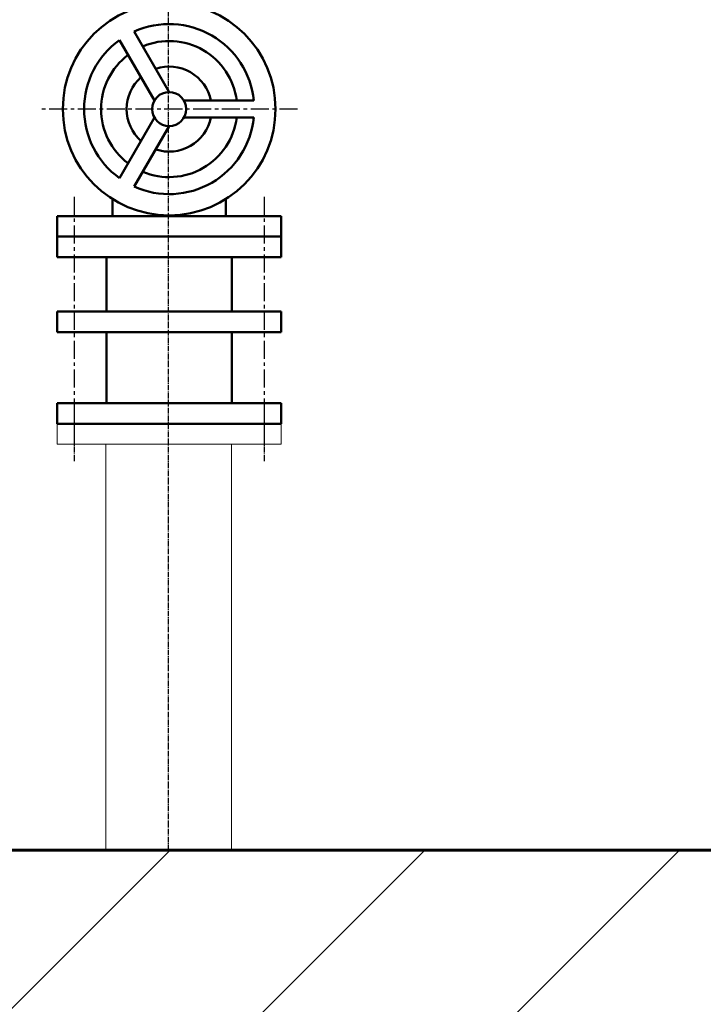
# Model space of a CAD drawing. Header units: millimetres. Extents: x 452087 to 582075, y 10891 to 81641.
# Tile 15 of 46: x 486958 to 488163, y 33964 to 35701. Entities that reach past the tile are written whole.
import ezdxf

# ---------------------------------------------------------------- set-up
doc = ezdxf.new("R2010")
doc.units = ezdxf.units.MM
doc.linetypes.add('AM_DIN_G_W050', pattern=[13.75, 9.75, -1.5, 1, -1.5])
doc.linetypes.add('CENTER', pattern=[50.8, 31.75, -6.35, 6.35, -6.35])
doc.layers.get('Defpoints').update_dxf_attribs({"color": 8})
for name, color, linetype, lineweight in [('AM_0', 7, 'Continuous', 50), ('AM_7', 4, 'AM_DIN_G_W050', 25), ('KONTURE', 7, 'Continuous', 0), ('ГТО-2_Бетон 0.6', 2, 'Continuous', 60), ('ГТО-2_Бетон_060', 3, 'Continuous', 60)]:
    doc.layers.add(name, color=color, linetype=linetype, lineweight=lineweight)
doc.layers.add('AXIS', color=4, linetype='CENTER')
doc.layers.add('ГТО-2_Размеры', color=7, linetype='Continuous')
doc.layers.add('ГТО-2_Штриховка_018', color=7, linetype='Continuous', lineweight=18, true_color=0x6b6b6b)
doc.styles.add('MOSOBL (isocpeur)', font='isocpeur.ttf')
doc.styles.add('RomanS', font='romans.shx', dxfattribs={"width": 0.7})
doc.dimstyles.new('MOSOBL 1-100 (мм)', dxfattribs={"dimscale": 100, "dimtxt": 3, "dimasz": 2, "dimexe": 1.25, "dimexo": 0.625, "dimtad": 1, "dimdec": 0, "dimzin": 9, "dimtxsty": 'RomanS', "dimblk": 'ARCHTICK', "dimcen": 2.5, "dimdle": 1.25, "dimclrd": 7, "dimclre": 7, "dimclrt": 2, "dimadec": 0, "dimazin": 0, "dimtfac": 1, "dimtdec": 0, "dimtmove": 1, "dimatfit": 3, "dimfxl": 1, "dimtfill": 1, "dimlwd": 25, "dimlwe": 25, "dimarcsym": 0})

# ---------------------------------------------------------------- blocks, each defined once
blk = doc.blocks.new('_ArchTick')
at = {"color": 0, "linetype": 'ByBlock', "const_width": 0.15}
blk.add_lwpolyline([(-0.5, -0.5), (0.5, 0.5)], dxfattribs=at)
blk = doc.blocks.new('*D527')
at = {"layer": 'Defpoints', "color": 0, "transparency": 16777216}
for p in [(470918.6, 33981.6), (506520.6, 28767), (470918.6, 26375.7)]:
    blk.add_point(p, dxfattribs=at)
at = {"layer": 'ГТО-2_Размеры', "color": 7, "lineweight": 25, "transparency": 16777216}
for p, q in [((470918.6, 33919.1), (470918.6, 26250.7)), ((506520.6, 28704.5), (506520.6, 26250.7)), ((506645.6, 26375.7), (470793.6, 26375.7))]:
    blk.add_line(p, q, dxfattribs=at)
at = {"layer": 'ГТО-2_Размеры', "color": 7, "lineweight": 25, "transparency": 16777216, "xscale": 200, "yscale": 200, "zscale": 200, "rotation": 180}
blk.add_blockref('_ArchTick', (470918.6, 26375.7), dxfattribs=at)
at = {"layer": 'ГТО-2_Размеры', "color": 7, "lineweight": 25, "transparency": 16777216, "xscale": 200, "yscale": 200, "zscale": 200}
blk.add_blockref('_ArchTick', (506520.6, 26375.7), dxfattribs=at)
at = {"layer": 'ГТО-2_Размеры', "color": 2, "transparency": 16777216, "insert": (488719.6, 26588.2), "char_height": 300, "attachment_point": 5, "style": 'MOSOBL (isocpeur)', "bg_fill": 3, "box_fill_scale": 1.1, "bg_fill_color": 256, "bg_fill_true_color": 13158600, "bg_fill_transparency": 0}
blk.add_mtext('35600', dxfattribs=at)
blk = doc.blocks.new('_гто-2_рев 4')
blk.add_line((3300, -2800.1), (1038.6, -2800))
at = {"layer": 'AM_0'}
for p, q in [((3061.1, -1356.2), (2999.5, -1463)), ((3087.1, -1371.2), (3025.5, -1478)), ((2850.3, -1478), (2973.5, -1478)), ((2850.3, -1508), (2973.5, -1508)), ((3087.1, -1614.7), (3025.5, -1508)), ((3061.1, -1629.7), (2999.5, -1523)), ((2899.5, -1651.6), (2899.5, -1682)), ((3099.5, -1651.6), (3099.5, -1682)), ((2802, -1754), (2802, -1682)), ((2802, -1682), (3197, -1682)), ((3197, -1754), (3197, -1682)), ((2802, -1718), (3197, -1718)), ((2802, -1754), (3197, -1754)), ((2888.8, -1850.3), (2888.8, -1754)), ((3110.2, -1850.3), (3110.2, -1754)), ((2802, -1886.3), (2802, -1850.3)), ((2802, -1850.3), (3197, -1850.3)), ((3197, -1886.3), (3197, -1850.3)), ((2802, -1886.3), (3197, -1886.3)), ((2888.8, -2012), (2888.8, -1886.3)), ((3110.2, -2012), (3110.2, -1886.3)), ((2802, -2012), (3197, -2012)), ((2802, -2048), (2802, -2012)), ((3197, -2048), (3197, -2012)), ((2802, -2048), (3197, -2048))]:
    blk.add_line(p, q, dxfattribs=at)
for radius in [187.5, 30]:
    blk.add_circle((2999.5, -1493), radius, dxfattribs=at)
for radius, start, end in [(150, 65.7392, 174.2608), (150, 305.7392, 54.2608), (120, 67.1808, 172.8192), (120, 307.1808, 52.8192), (75, 71.537, 168.463), (75, 311.537, 48.463), (150, 185.7392, 294.2608), (120, 187.1808, 292.8192), (75, 191.537, 288.463)]:
    blk.add_arc((2999.5, -1493), radius, start, end, dxfattribs=at)
at = {"layer": 'AM_7'}
for p, q in [((3000.5, -2800.1), (3000.5, -923)), ((2832, -2020.2), (2832, -2113.8)), ((3167, -2020.2), (3167, -2113.8))]:
    blk.add_line(p, q, dxfattribs=at)
at = {"layer": 'AXIS'}
for p, q in [((2773.1, -1493), (3226, -1493)), ((2832, -1647.7), (2832, -2113.8)), ((3167, -1647.7), (3167, -2113.8))]:
    blk.add_line(p, q, dxfattribs=at)
at = {"layer": 'KONTURE'}
for p, q in [((2802, -2048), (3197, -2048)), ((2802, -2084), (2802, -2048)), ((3197, -2084), (3197, -2048)), ((2802, -2084), (3197, -2084)), ((2889.7, -2800.1), (2889.7, -2084)), ((3111.2, -2800.1), (3111.2, -2084))]:
    blk.add_line(p, q, dxfattribs=at)

msp = doc.modelspace()

# ---------------------------------------------------------------- linework, layer by layer
at = {"layer": 'ГТО-2_Бетон_060'}
msp.add_lwpolyline([(489216.5, 34236.2), (486920.6, 34236.1)], dxfattribs=at)

# ---------------------------------------------------------------- dimensions: what is measured, and where the dimension line sits
at = {"layer": 'ГТО-2_Размеры'}
dim = msp.add_linear_dim(base=(470918.6, 26375.7), p1=(506520.6, 28767), p2=(470918.6, 33981.6), angle=180, text='35600', dimstyle='MOSOBL 1-100 (мм)', override={"dimtxsty": 'MOSOBL (isocpeur)'}, dxfattribs=at)
dim.commit()
dim.dimension.update_dxf_attribs({"geometry": '*D527', "text_midpoint": (488719.6, 26588.2)})

# ---------------------------------------------------------------- next in the draw order: hatches: boundary and pattern name
at = {"layer": 'ГТО-2_Штриховка_018'}
h = msp.add_hatch(dxfattribs=at)
h.set_pattern_fill('ANSI35', color=256, scale=100)
h.set_pattern_definition([(45, (-128275, -56814.86), (-449.0128, 449.0128), []), (45, (-127825.97, -56814.86), (-449.0128, 449.0128), [793.75, -158.75, 0, -158.75])])
h.paths.add_polyline_path([(484920.6, 33236.1), (486920.6, 33191.5)], flags=16)
edge = h.paths.add_edge_path()
edge.add_line((479889.6, 36136.1), (483015.5, 36136.1))
edge.add_line((483015.5, 36136.1), (483025.6, 34301.1))
edge.add_line((483025.6, 34301.1), (484831.2, 34236.1))
edge.add_line((484831.2, 34236.1), (486920.6, 34236.1))
edge.add_line((486920.6, 34236.1), (487580.5, 34236.1))
edge.add_line((487580.5, 34236.1), (488068.5, 34236.1))
edge.add_line((488068.5, 34236.1), (488316.1, 34236.1))
edge.add_line((488316.1, 34236.1), (489225.7, 34236.1))
edge.add_arc((491052.8, 33931.7), 1852.3, 530.5406, 619.6678)
edge.add_line((490720.6, 32109.5), (490720.6, 30236.1))
edge.add_line((490720.6, 30236.1), (487530.6, 30236.1))
edge.add_line((487530.6, 30236.1), (486030.6, 29236.1))
edge.add_line((486030.6, 29236.1), (484730.6, 29236.1))
edge.add_line((484730.6, 29236.1), (481930.6, 31236.1))
edge.add_line((481930.6, 31236.1), (479910.6, 31236.1))
edge.add_line((479910.6, 31236.1), (479910.6, 33036.1))
edge.add_line((479910.6, 33036.1), (479889.6, 36136.1))
h.paths.add_polyline_path([(484419, 31232.9), (486419, 31229.6), (486422.2, 33136.1), (484422.2, 33139.4)], flags=16)

# ---------------------------------------------------------------- next in the draw order: block references
at = {"layer": 'ГТО-2_Бетон 0.6', "color": 1, "xscale": -1}
msp.add_blockref('_гто-2_рев 4', (490220.6, 37036.1), dxfattribs=at)

doc.saveas('drawing.dxf')
